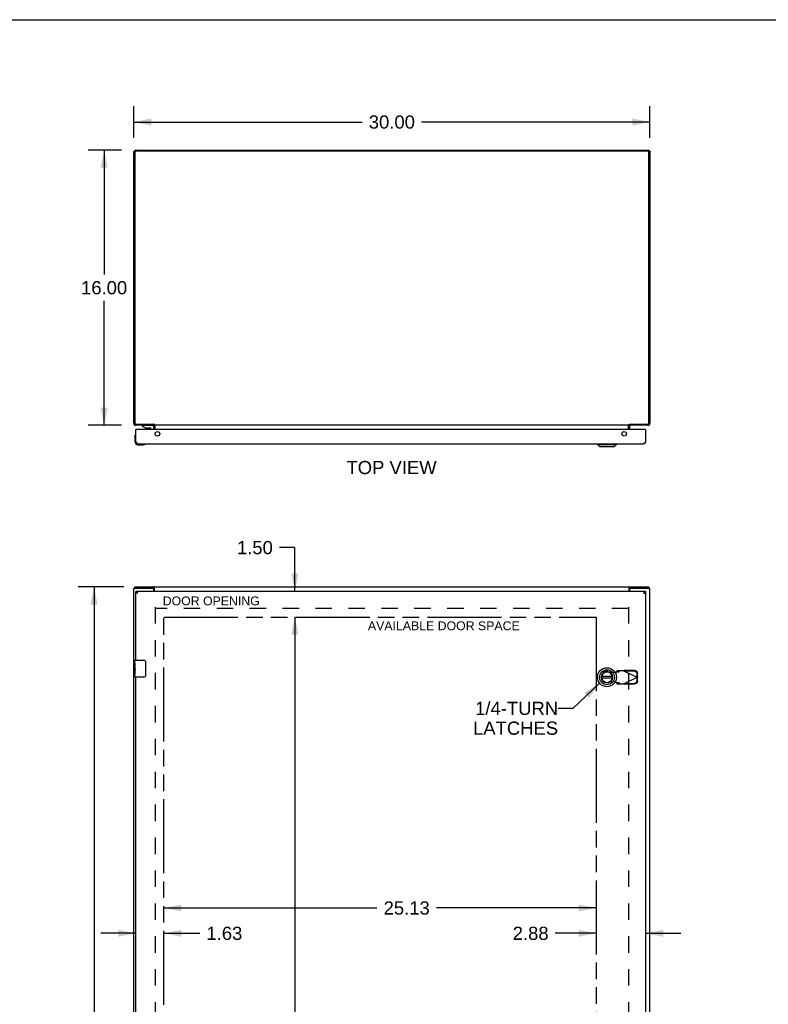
# Model space of a CAD drawing. Header units: inches. Extents: x 0 to 174, y 0 to 113.
# Tile 3 of 5: x 44 to 87, y 55 to 113. Entities that reach past the tile are written whole.
import ezdxf

# ---------------------------------------------------------------- set-up
doc = ezdxf.new("R2010")
doc.units = ezdxf.units.IN
doc.header["$LTSCALE"] = 9.570866
doc.header["$MEASUREMENT"] = 0
doc.linetypes.add('HIDDEN', pattern=[0.2, 0.1, -0.1])
doc.linetypes.add('PHANTOM', pattern=[0.8, 0.45, -0.05, 0.1, -0.05, 0.1, -0.05])
doc.layers.get('0').update_dxf_attribs({"linetype": 'CONTINUOUS'})
for name, color, linetype in [('02___PRT_ALL_AXES', 7, 'CONTINUOUS'), ('1-4_TURN_RH_OVER_24', 7, 'CONTINUOUS'), ('AVAILABLE_DOOR_SPACE', 7, 'CONTINUOUS'), ('DEFAULT_2', 8, 'HIDDEN'), ('DIMENSIONS', 7, 'CONTINUOUS')]:
    doc.layers.add(name, color=color, linetype=linetype)
doc.styles.get("Standard").update_dxf_attribs({"font": 'arial.ttf'})
doc.dimstyles.new('DIMSTYLE_1', dxfattribs={"dimtxt": 0.767717, "dimasz": 1.023622, "dimexe": 0.09, "dimexo": 0.07, "dimgap": 0.0375, "dimtad": 0, "dimtih": 1, "dimtoh": 1, "dimzin": 4, "dimdsep": 46, "dimtxsty": 'Standard', "dimblk": '_FILLED', "dimblk1": '_FILLED', "dimblk2": '_FILLED', "dimcen": 0.09, "dimazin": 1, "dimtfac": 1, "dimtdec": 3, "dimtofl": 0, "dimtmove": 0, "dimatfit": 3, "dimldrblk": '_FILLED', "dimfxl": 0, "dimtolj": 1, "dimtzin": 4, "dimarcsym": 0})
doc.dimstyles.get("Standard").update_dxf_attribs({"dimtxt": 0.870079, "dimasz": 1.023622, "dimexe": 0.09, "dimexo": 0.07, "dimgap": 0.09, "dimtad": 0, "dimtih": 1, "dimtoh": 1, "dimdec": 3, "dimzin": 4, "dimdsep": 46, "dimtxsty": 'Standard', "dimblk": '_FILLED', "dimblk1": '_FILLED', "dimblk2": '_FILLED', "dimcen": 0.09, "dimadec": 3, "dimazin": 1, "dimtp": 0.001, "dimtm": 0.001, "dimtfac": 1, "dimtdec": 3, "dimtofl": 0, "dimtmove": 0, "dimatfit": 3, "dimldrblk": '_FILLED', "dimfxl": 0, "dimtolj": 1, "dimtzin": 4, "dimarcsym": 0})

# ---------------------------------------------------------------- blocks, each defined once
blk = doc.blocks.new('_FILLED')
at = {"color": 0, "linetype": 'ByBlock'}
blk.add_solid([(0, 0), (-1, 0.2), (-1, -0.2)], dxfattribs=at)
blk = doc.blocks.new('*D1')
at = {"layer": 'DIMENSIONS', "color": 2, "linetype": 'Continuous'}
for p, q in [((50.131, 105.726), (50.131, 107.568)), ((80.131, 105.726), (80.131, 107.568)), ((50.131, 106.647), (63.406, 106.647)), ((80.131, 106.647), (66.856, 106.647))]:
    blk.add_line(p, q, dxfattribs=at)
at = {"layer": 'DIMENSIONS', "color": 2, "linetype": 'Continuous', "xscale": 1.0236220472, "yscale": 1.0236220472, "zscale": 1.0236220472, "rotation": 180}
blk.add_blockref('_FILLED', (50.131, 106.647), dxfattribs=at)
at = {"layer": 'DIMENSIONS', "color": 2, "linetype": 'Continuous', "xscale": 1.0236220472, "yscale": 1.0236220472, "zscale": 1.0236220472}
blk.add_blockref('_FILLED', (80.131, 106.647), dxfattribs=at)
at = {"layer": 'DIMENSIONS', "color": 2, "linetype": 'Continuous', "insert": (65.131, 107.031), "char_height": 0.7677, "width": 2.68273, "attachment_point": 2, "line_spacing_factor": 0.9}
blk.add_mtext('30.00', dxfattribs=at)
blk = doc.blocks.new('*D2')
at = {"layer": 'DIMENSIONS', "color": 2, "linetype": 'Continuous'}
for p, q in [((49.557, 79.604), (46.901, 79.604)), ((47.822, 79.604), (47.822, 44.371)), ((47.822, 7.604), (47.822, 42.836)), ((49.557, 7.604), (46.901, 7.604))]:
    blk.add_line(p, q, dxfattribs=at)
at = {"layer": 'DIMENSIONS', "color": 2, "linetype": 'Continuous', "xscale": 1.0236220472, "yscale": 1.0236220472, "zscale": 1.0236220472}
for p, rotation in [((47.822, 79.604), 90), ((47.822, 7.604), 270)]:
    blk.add_blockref('_FILLED', p, dxfattribs=dict(at, rotation=rotation))
at = {"layer": 'DIMENSIONS', "color": 2, "linetype": 'Continuous', "insert": (47.822, 43.988), "char_height": 0.7677, "width": 2.68273, "attachment_point": 2, "line_spacing_factor": 0.9}
blk.add_mtext('72.00', dxfattribs=at)
blk = doc.blocks.new('*D3')
at = {"layer": 'DIMENSIONS', "color": 2, "linetype": 'Continuous'}
for p, q in [((49.414, 105.009), (47.487, 105.009)), ((48.409, 105.009), (48.409, 97.777)), ((48.409, 89.009), (48.409, 96.241)), ((49.414, 89.009), (47.487, 89.009))]:
    blk.add_line(p, q, dxfattribs=at)
at = {"layer": 'DIMENSIONS', "color": 2, "linetype": 'Continuous', "xscale": 1.0236220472, "yscale": 1.0236220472, "zscale": 1.0236220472}
for p, rotation in [((48.409, 105.009), 90), ((48.409, 89.009), 270)]:
    blk.add_blockref('_FILLED', p, dxfattribs=dict(at, rotation=rotation))
at = {"layer": 'DIMENSIONS', "color": 2, "linetype": 'Continuous', "insert": (48.409, 97.393), "char_height": 0.7677, "width": 2.68273, "attachment_point": 2, "line_spacing_factor": 0.9}
blk.add_mtext('16.00', dxfattribs=at)
blk = doc.blocks.new('*D7')
at = {"layer": 'DIMENSIONS', "color": 2, "linetype": 'Continuous'}
for p, q in [((50.256, 59.461), (48.209, 59.461)), ((51.881, 59.461), (53.971, 59.461))]:
    blk.add_line(p, q, dxfattribs=at)
at = {"layer": 'DIMENSIONS', "color": 2, "linetype": 'Continuous', "xscale": 1.0236220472, "yscale": 1.0236220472, "zscale": 1.0236220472}
blk.add_blockref('_FILLED', (50.256, 59.461), dxfattribs=at)
at = {"layer": 'DIMENSIONS', "color": 2, "linetype": 'Continuous', "xscale": 1.0236220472, "yscale": 1.0236220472, "zscale": 1.0236220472, "rotation": 180}
blk.add_blockref('_FILLED', (51.881, 59.461), dxfattribs=at)
at = {"layer": 'DIMENSIONS', "color": 2, "linetype": 'Continuous', "insert": (54.355, 59.844), "char_height": 0.7677, "width": 2.08625, "attachment_point": 1, "line_spacing_factor": 0.9}
blk.add_mtext('1.63', dxfattribs=at)
blk = doc.blocks.new('*D8')
at = {"layer": 'DIMENSIONS', "color": 2, "linetype": 'Continuous'}
for p, q in [((51.881, 60.933), (64.267, 60.933)), ((77.006, 60.933), (67.718, 60.933))]:
    blk.add_line(p, q, dxfattribs=at)
at = {"layer": 'DIMENSIONS', "color": 2, "linetype": 'Continuous', "xscale": 1.0236220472, "yscale": 1.0236220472, "zscale": 1.0236220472, "rotation": 180}
blk.add_blockref('_FILLED', (51.881, 60.933), dxfattribs=at)
at = {"layer": 'DIMENSIONS', "color": 2, "linetype": 'Continuous', "xscale": 1.0236220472, "yscale": 1.0236220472, "zscale": 1.0236220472}
blk.add_blockref('_FILLED', (77.006, 60.933), dxfattribs=at)
at = {"layer": 'DIMENSIONS', "color": 2, "linetype": 'Continuous', "insert": (65.993, 61.317), "char_height": 0.7677, "width": 2.68273, "attachment_point": 2, "line_spacing_factor": 0.9}
blk.add_mtext('25.13', dxfattribs=at)
blk = doc.blocks.new('*D9')
at = {"layer": 'DIMENSIONS', "color": 2, "linetype": 'Continuous'}
for p, q in [((77.006, 59.461), (74.625, 59.461)), ((79.881, 59.461), (81.928, 59.461))]:
    blk.add_line(p, q, dxfattribs=at)
at = {"layer": 'DIMENSIONS', "color": 2, "linetype": 'Continuous', "xscale": 1.0236220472, "yscale": 1.0236220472, "zscale": 1.0236220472}
blk.add_blockref('_FILLED', (77.006, 59.461), dxfattribs=at)
at = {"layer": 'DIMENSIONS', "color": 2, "linetype": 'Continuous', "xscale": 1.0236220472, "yscale": 1.0236220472, "zscale": 1.0236220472, "rotation": 180}
blk.add_blockref('_FILLED', (79.881, 59.461), dxfattribs=at)
at = {"layer": 'DIMENSIONS', "color": 2, "linetype": 'Continuous', "insert": (74.241, 59.844), "char_height": 0.7677, "width": 2.08625, "attachment_point": 3, "line_spacing_factor": 0.9}
blk.add_mtext('2.88', dxfattribs=at)
blk = doc.blocks.new('*D10')
at = {"layer": 'DIMENSIONS', "color": 2, "linetype": 'Continuous'}
for p, q in [((59.495, 81.894), (58.599, 81.894)), ((59.495, 79.354), (59.495, 81.894)), ((59.495, 77.854), (59.495, 75.806))]:
    blk.add_line(p, q, dxfattribs=at)
at = {"layer": 'DIMENSIONS', "color": 2, "linetype": 'Continuous', "xscale": 1.0236220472, "yscale": 1.0236220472, "zscale": 1.0236220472}
for p, rotation in [((59.495, 79.354), 270), ((59.495, 77.854), 90)]:
    blk.add_blockref('_FILLED', p, dxfattribs=dict(at, rotation=rotation))
at = {"layer": 'DIMENSIONS', "color": 2, "linetype": 'Continuous', "insert": (58.215, 82.277), "char_height": 0.7677, "width": 2.08625, "attachment_point": 3, "line_spacing_factor": 0.9}
blk.add_mtext('1.50', dxfattribs=at)
blk = doc.blocks.new('*D11')
at = {"layer": 'DIMENSIONS', "color": 2, "linetype": 'Continuous'}
for p, q in [((59.495, 77.854), (59.495, 44.371)), ((59.495, 9.354), (59.495, 42.836)), ((58.573, 9.354), (62.155, 9.354))]:
    blk.add_line(p, q, dxfattribs=at)
at = {"layer": 'DIMENSIONS', "color": 2, "linetype": 'Continuous', "xscale": 1.0236220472, "yscale": 1.0236220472, "zscale": 1.0236220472}
for p, rotation in [((59.495, 77.854), 90), ((59.495, 9.354), 270)]:
    blk.add_blockref('_FILLED', p, dxfattribs=dict(at, rotation=rotation))
at = {"layer": 'DIMENSIONS', "color": 2, "linetype": 'Continuous', "insert": (59.495, 43.988), "char_height": 0.7677, "width": 2.68273, "attachment_point": 2, "line_spacing_factor": 0.9}
blk.add_mtext('68.50', dxfattribs=at)

msp = doc.modelspace()

# ---------------------------------------------------------------- linework, layer by layer
at = {"color": 7, "linetype": 'Continuous'}
for p, q in [((0, 112.598), (174.016, 112.598)), ((80.056, 104.94), (80.056, 105.009)), ((80.056, 104.972), (80.131, 104.972)), ((50.63, 89.004), (50.63, 88.965)), ((51.22, 89.004), (50.63, 89.004)), ((50.63, 88.965), (50.806, 88.866)), ((50.806, 88.866), (51.083, 88.866)), ((50.835, 89.009), (50.834, 89.004)), ((50.894, 88.85), (51.034, 88.85)), ((51.094, 89.009), (51.094, 89.004)), ((51.114, 88.835), (51.114, 88.761)), ((51.299, 88.761), (51.299, 88.925)), ((51.306, 89.072), (51.306, 89.009)), ((51.323, 89.057), (51.306, 89.031)), ((51.381, 88.761), (51.381, 88.967)), ((78.881, 88.761), (78.881, 88.967)), ((78.939, 89.057), (78.956, 89.031)), ((78.956, 89.072), (78.956, 89.009)), ((50.196, 88.365), (50.199, 88.403)), ((50.196, 88.365), (50.196, 88.076)), ((50.243, 88.501), (50.242, 88.501)), ((50.271, 88.761), (50.256, 88.761)), ((79.866, 88.761), (79.881, 88.761)), ((50.396, 87.876), (50.685, 87.876)), ((50.814, 87.921), (50.818, 87.922)), ((50.818, 87.922), (50.819, 87.922)), ((77.08, 87.897), (77.08, 87.936)), ((77.08, 87.897), (78.182, 87.897)), ((77.198, 87.779), (77.08, 87.897)), ((77.198, 87.779), (78.064, 87.779)), ((78.064, 87.779), (78.182, 87.897)), ((78.182, 87.897), (78.182, 87.936)), ((50.194, 79.529), (50.194, 79.604)), ((51.308, 79.529), (51.308, 79.604)), ((78.954, 79.529), (78.954, 79.604)), ((80.068, 79.529), (80.068, 79.604)), ((50.256, 79.354), (50.256, 79.279)), ((51.246, 79.529), (51.308, 79.529)), ((78.954, 79.529), (79.016, 79.529)), ((79.881, 79.354), (79.881, 79.279)), ((50.211, 75.354), (50.721, 75.354)), ((50.821, 75.254), (50.821, 74.454)), ((50.196, 74.738), (50.196, 74.772)), ((50.196, 74.369), (50.196, 74.508)), ((50.721, 74.354), (50.211, 74.354)), ((77.943, 74.393), (77.318, 74.393)), ((77.318, 74.314), (77.943, 74.314))]:
    msp.add_line(p, q, dxfattribs=at)
at = {"color": 3, "linetype": 'Continuous'}
for p, q in [((50.131, 89.126), (50.131, 104.873)), ((50.194, 104.916), (50.194, 89.152)), ((80.038, 104.946), (50.224, 104.946)), ((50.267, 105.009), (80.056, 105.009)), ((80.068, 89.152), (80.068, 104.916)), ((80.131, 104.972), (80.131, 89.126)), ((51.306, 89.009), (50.248, 89.009)), ((50.274, 89.072), (51.308, 89.072)), ((51.306, 88.761), (51.306, 88.967)), ((51.31, 89.07), (51.308, 89.072)), ((51.312, 89.068), (51.31, 89.07)), ((51.315, 89.065), (51.312, 89.068)), ((51.333, 89.009), (51.333, 89.047)), ((78.929, 89.009), (51.333, 89.009)), ((51.383, 88.761), (51.383, 89.002)), ((78.879, 88.761), (78.879, 89.002)), ((78.929, 89.009), (78.929, 89.047)), ((78.94, 89.059), (78.947, 89.065)), ((78.947, 89.065), (78.95, 89.068)), ((78.95, 89.068), (78.952, 89.07)), ((78.952, 89.07), (78.954, 89.072)), ((78.954, 89.072), (79.988, 89.072)), ((80.014, 89.009), (78.956, 89.009)), ((78.956, 88.761), (78.956, 88.967)), ((50.256, 88.053), (50.256, 88.761)), ((79.866, 88.761), (50.271, 88.761)), ((79.881, 88.761), (79.881, 88.053)), ((50.27, 88.03), (50.266, 88.038)), ((50.275, 88.023), (50.27, 88.03)), ((50.373, 87.936), (79.764, 87.936)), ((79.874, 88.042), (79.869, 88.034)), ((79.881, 88.053), (79.874, 88.042)), ((50.194, 79.604), (80.068, 79.604)), ((50.131, 7.679), (50.131, 79.529)), ((50.131, 79.529), (51.246, 79.529)), ((50.256, 79.354), (79.881, 79.354)), ((50.256, 75.354), (50.256, 79.279)), ((50.325, 79.248), (50.318, 79.25)), ((50.331, 79.246), (50.325, 79.248)), ((50.338, 79.245), (50.331, 79.246)), ((50.345, 79.243), (50.338, 79.245)), ((50.355, 79.241), (50.345, 79.243)), ((50.358, 79.26), (50.353, 79.267)), ((50.373, 79.237), (50.355, 79.241)), ((50.363, 79.252), (50.358, 79.26)), ((50.373, 79.237), (50.363, 79.252)), ((51.306, 79.354), (51.306, 79.469)), ((51.333, 79.354), (51.333, 79.573)), ((78.929, 79.354), (78.929, 79.573)), ((78.956, 79.354), (78.956, 79.469)), ((79.016, 79.529), (80.131, 79.529)), ((79.774, 79.252), (79.764, 79.237)), ((79.764, 79.237), (79.788, 79.242)), ((79.778, 79.26), (79.774, 79.252)), ((79.788, 79.242), (79.799, 79.245)), ((79.799, 79.245), (79.805, 79.246)), ((79.805, 79.246), (79.812, 79.248)), ((79.812, 79.248), (79.818, 79.25)), ((79.818, 79.25), (79.824, 79.251)), ((79.881, 79.279), (79.881, 7.929)), ((80.131, 7.679), (80.131, 79.529)), ((50.256, 54.52), (50.256, 74.354))]:
    msp.add_line(p, q, dxfattribs=at)
for points in [[(51.287, 89.002), (51.287, 89.002), (51.288, 89.002), (51.289, 89.002), (51.29, 89.002), (51.291, 89.002), (51.292, 89.003), (51.293, 89.003), (51.295, 89.004), (51.297, 89.006)], [(51.297, 89.006), (51.299, 89.007), (51.3, 89.007), (51.302, 89.008), (51.303, 89.009), (51.305, 89.009), (51.306, 89.009)], [(51.333, 89.047), (51.332, 89.048), (51.33, 89.05), (51.329, 89.051), (51.328, 89.053), (51.326, 89.054), (51.325, 89.055), (51.324, 89.057), (51.322, 89.058), (51.321, 89.059), (51.315, 89.065)], [(51.376, 89.002), (51.374, 89.003), (51.373, 89.004), (51.372, 89.004), (51.37, 89.005), (51.369, 89.006), (51.368, 89.006), (51.366, 89.007), (51.365, 89.008)], [(51.383, 89.002), (51.382, 89.002), (51.381, 89.002), (51.38, 89.002), (51.378, 89.002), (51.377, 89.002), (51.376, 89.002)], [(78.879, 89.002), (78.88, 89.002), (78.881, 89.002), (78.882, 89.002), (78.883, 89.002), (78.885, 89.002), (78.886, 89.002)], [(78.886, 89.002), (78.887, 89.003), (78.889, 89.004), (78.89, 89.004), (78.891, 89.005), (78.893, 89.006), (78.894, 89.006), (78.895, 89.007), (78.897, 89.008)], [(78.929, 89.047), (78.93, 89.048), (78.931, 89.05), (78.933, 89.051), (78.934, 89.053), (78.935, 89.054), (78.937, 89.055), (78.938, 89.057), (78.939, 89.058), (78.94, 89.059)], [(78.967, 89.004), (78.964, 89.006), (78.963, 89.007), (78.961, 89.007), (78.96, 89.008), (78.958, 89.009), (78.957, 89.009), (78.956, 89.009)], [(78.975, 89.002), (78.974, 89.002), (78.974, 89.002), (78.973, 89.002), (78.972, 89.002), (78.971, 89.002), (78.97, 89.003), (78.968, 89.003), (78.967, 89.004)], [(50.266, 88.038), (50.258, 88.049), (50.256, 88.053)], [(50.373, 87.936), (50.37, 87.936), (50.368, 87.936), (50.366, 87.937), (50.363, 87.937), (50.361, 87.938), (50.358, 87.938), (50.356, 87.939), (50.353, 87.94), (50.351, 87.941), (50.348, 87.942), (50.346, 87.944), (50.344, 87.945), (50.341, 87.946), (50.339, 87.948), (50.336, 87.95), (50.334, 87.952), (50.331, 87.954), (50.329, 87.956), (50.327, 87.958), (50.324, 87.96), (50.322, 87.963), (50.319, 87.965), (50.317, 87.968), (50.314, 87.97), (50.312, 87.973), (50.309, 87.976), (50.307, 87.979), (50.305, 87.982), (50.302, 87.985), (50.3, 87.988), (50.297, 87.991), (50.295, 87.995), (50.292, 87.998), (50.29, 88.001), (50.288, 88.005), (50.285, 88.008), (50.283, 88.012), (50.28, 88.015), (50.278, 88.019), (50.275, 88.023)], [(79.869, 88.034), (79.864, 88.026), (79.861, 88.023), (79.859, 88.019), (79.856, 88.015), (79.854, 88.012), (79.852, 88.008), (79.849, 88.005), (79.847, 88.001), (79.844, 87.998), (79.842, 87.995), (79.839, 87.991), (79.837, 87.988), (79.835, 87.985), (79.832, 87.982), (79.83, 87.979), (79.827, 87.976), (79.825, 87.973), (79.822, 87.97), (79.82, 87.968), (79.817, 87.965), (79.815, 87.963), (79.813, 87.96), (79.81, 87.958), (79.808, 87.956), (79.805, 87.954), (79.803, 87.952), (79.8, 87.95), (79.798, 87.948), (79.796, 87.946), (79.793, 87.945), (79.791, 87.944), (79.788, 87.942), (79.786, 87.941), (79.783, 87.94), (79.781, 87.939), (79.778, 87.938), (79.776, 87.938), (79.774, 87.937), (79.771, 87.937), (79.769, 87.936), (79.766, 87.936), (79.764, 87.936)], [(51.333, 79.573), (51.332, 79.574), (51.33, 79.576), (51.329, 79.578), (51.328, 79.58), (51.326, 79.583), (51.325, 79.585), (51.324, 79.587), (51.322, 79.59), (51.321, 79.592), (51.32, 79.594), (51.319, 79.596), (51.318, 79.597), (51.316, 79.599), (51.315, 79.601), (51.313, 79.602), (51.312, 79.603), (51.311, 79.603), (51.31, 79.603), (51.309, 79.604), (51.308, 79.604)], [(78.929, 79.573), (78.93, 79.574), (78.931, 79.576), (78.933, 79.578), (78.934, 79.58), (78.935, 79.583), (78.937, 79.585), (78.938, 79.587), (78.939, 79.59), (78.94, 79.592), (78.942, 79.594), (78.943, 79.596), (78.944, 79.597), (78.946, 79.599), (78.947, 79.601), (78.948, 79.602), (78.95, 79.603), (78.951, 79.603), (78.952, 79.603), (78.953, 79.604), (78.954, 79.604)], [(50.353, 79.267), (50.351, 79.271), (50.348, 79.274), (50.346, 79.278), (50.344, 79.281), (50.341, 79.285), (50.339, 79.288), (50.336, 79.292), (50.334, 79.295), (50.331, 79.298), (50.329, 79.302), (50.327, 79.305), (50.324, 79.308), (50.322, 79.311), (50.319, 79.314), (50.317, 79.317), (50.314, 79.319), (50.312, 79.322), (50.309, 79.325), (50.307, 79.327), (50.305, 79.33), (50.302, 79.332), (50.3, 79.334), (50.297, 79.336), (50.295, 79.338), (50.292, 79.34), (50.29, 79.342), (50.288, 79.343), (50.285, 79.345), (50.283, 79.346), (50.28, 79.348), (50.278, 79.349), (50.275, 79.35), (50.273, 79.351), (50.27, 79.351), (50.268, 79.352), (50.266, 79.353), (50.263, 79.353), (50.261, 79.353), (50.258, 79.354), (50.256, 79.354)], [(50.318, 79.25), (50.312, 79.251), (50.309, 79.252), (50.306, 79.253), (50.303, 79.254), (50.301, 79.254), (50.298, 79.255), (50.295, 79.256), (50.293, 79.257), (50.29, 79.258), (50.288, 79.259), (50.285, 79.259), (50.283, 79.26), (50.281, 79.261), (50.279, 79.262), (50.277, 79.263), (50.275, 79.263), (50.273, 79.264), (50.271, 79.265), (50.269, 79.266), (50.268, 79.267), (50.266, 79.267), (50.265, 79.268), (50.263, 79.269), (50.262, 79.27), (50.261, 79.271), (50.26, 79.271), (50.259, 79.272), (50.258, 79.273), (50.258, 79.274), (50.257, 79.275), (50.257, 79.275), (50.256, 79.276), (50.256, 79.277), (50.256, 79.278), (50.256, 79.279)], [(79.881, 79.354), (79.878, 79.354), (79.876, 79.353), (79.874, 79.353), (79.871, 79.353), (79.869, 79.352), (79.866, 79.351), (79.864, 79.351), (79.861, 79.35), (79.859, 79.349), (79.856, 79.348), (79.854, 79.346), (79.852, 79.345), (79.849, 79.343), (79.847, 79.342), (79.844, 79.34), (79.842, 79.338), (79.839, 79.336), (79.837, 79.334), (79.835, 79.332), (79.832, 79.33), (79.83, 79.327), (79.827, 79.325), (79.825, 79.322), (79.822, 79.319), (79.82, 79.317), (79.817, 79.314), (79.815, 79.311), (79.813, 79.308), (79.81, 79.305), (79.808, 79.302), (79.805, 79.298), (79.803, 79.295), (79.8, 79.292), (79.798, 79.288), (79.796, 79.285), (79.793, 79.281), (79.791, 79.278), (79.788, 79.274), (79.786, 79.271), (79.783, 79.267), (79.778, 79.26)], [(79.824, 79.251), (79.827, 79.252), (79.83, 79.253), (79.833, 79.254), (79.836, 79.254), (79.839, 79.255), (79.841, 79.256), (79.844, 79.257), (79.847, 79.258), (79.849, 79.259), (79.851, 79.259), (79.854, 79.26), (79.856, 79.261), (79.858, 79.262), (79.86, 79.263), (79.862, 79.263), (79.864, 79.264), (79.866, 79.265), (79.867, 79.266), (79.869, 79.267), (79.871, 79.267), (79.872, 79.268), (79.873, 79.269), (79.874, 79.27), (79.876, 79.271), (79.877, 79.271), (79.877, 79.272), (79.878, 79.273), (79.879, 79.274), (79.88, 79.275), (79.88, 79.275), (79.88, 79.276), (79.881, 79.277), (79.881, 79.278), (79.881, 79.279)]]:
    msp.add_lwpolyline(points, dxfattribs=at)
at = {"color": 7, "linetype": 'Continuous'}
for points in [[(50.242, 88.501), (50.242, 88.499), (50.242, 88.498), (50.241, 88.494)], [(50.819, 87.922), (50.821, 87.923), (50.821, 87.923)], [(50.331, 79.259), (50.329, 79.26), (50.327, 79.261), (50.324, 79.262), (50.322, 79.263), (50.319, 79.264), (50.317, 79.265), (50.314, 79.266), (50.312, 79.267), (50.309, 79.268), (50.307, 79.269), (50.305, 79.27), (50.302, 79.271), (50.3, 79.272), (50.297, 79.272), (50.295, 79.273), (50.292, 79.274), (50.29, 79.274), (50.288, 79.275), (50.285, 79.276), (50.283, 79.276), (50.28, 79.276), (50.278, 79.277), (50.275, 79.277), (50.273, 79.278), (50.27, 79.278), (50.268, 79.278), (50.266, 79.278), (50.263, 79.279), (50.261, 79.279), (50.258, 79.279), (50.256, 79.279)], [(51.319, 79.522), (51.317, 79.524), (51.316, 79.525), (51.314, 79.526), (51.313, 79.527), (51.312, 79.527), (51.311, 79.528), (51.31, 79.528), (51.309, 79.529), (51.308, 79.529)], [(51.333, 79.518), (51.332, 79.517), (51.331, 79.517), (51.33, 79.517), (51.329, 79.517), (51.327, 79.517), (51.326, 79.518), (51.325, 79.518), (51.324, 79.519), (51.322, 79.52), (51.321, 79.52), (51.32, 79.521), (51.319, 79.522)], [(78.929, 79.518), (78.93, 79.517), (78.931, 79.517), (78.932, 79.517), (78.933, 79.517), (78.934, 79.517), (78.936, 79.518), (78.937, 79.518), (78.938, 79.519), (78.939, 79.52), (78.94, 79.52), (78.942, 79.521), (78.943, 79.522), (78.945, 79.524)], [(78.945, 79.524), (78.946, 79.525), (78.947, 79.526), (78.948, 79.527), (78.95, 79.527), (78.951, 79.528), (78.952, 79.528), (78.953, 79.529), (78.954, 79.529)], [(79.881, 79.279), (79.878, 79.279), (79.876, 79.279), (79.874, 79.279), (79.871, 79.278), (79.869, 79.278), (79.866, 79.278), (79.864, 79.278), (79.861, 79.277), (79.859, 79.277), (79.856, 79.276), (79.854, 79.276), (79.852, 79.276), (79.849, 79.275), (79.847, 79.274), (79.844, 79.274), (79.842, 79.273), (79.839, 79.272), (79.837, 79.272), (79.835, 79.271), (79.832, 79.27), (79.83, 79.269), (79.827, 79.268), (79.825, 79.267), (79.822, 79.266), (79.82, 79.265), (79.817, 79.264), (79.815, 79.263), (79.813, 79.262), (79.81, 79.261), (79.808, 79.26), (79.806, 79.259)], [(50.814, 75.29), (50.816, 75.284), (50.818, 75.278), (50.819, 75.272), (50.82, 75.266), (50.821, 75.26), (50.821, 75.254)], [(50.821, 74.454), (50.821, 74.447), (50.82, 74.441), (50.819, 74.435), (50.818, 74.429), (50.816, 74.423), (50.814, 74.418)]]:
    msp.add_lwpolyline(points, dxfattribs=at)
at = {"color": 3, "linetype": 'Continuous'}
for centre in [(51.506, 88.511), (78.631, 88.511)]:
    msp.add_circle(centre, 0.133, dxfattribs=at)
at = {"color": 7, "linetype": 'Continuous'}
for radius in [0.551, 0.433, 0.329, 0.317]:
    msp.add_circle((77.631, 74.354), radius, dxfattribs=at)
at = {"color": 3, "linetype": 'Continuous'}
for centre, radius, start, end in [((50.267, 104.873), 0.136, 90, 180), ((50.224, 104.916), 0.03, 90, 180), ((80.038, 104.916), 0.03, 0, 90), ((50.248, 89.126), 0.117, 180, 270), ((50.274, 89.152), 0.08, 180, 270), ((51.264, 88.967), 0.042, 0, 90), ((78.998, 88.967), 0.042, 90, 180), ((79.988, 89.152), 0.08, 270, 360), ((80.014, 89.126), 0.117, 270, 360), ((50.271, 88.746), 0.015, 90, 180), ((79.866, 88.746), 0.015, 0, 90), ((50.373, 88.053), 0.117, 180, 270), ((79.764, 88.053), 0.117, 270, 360), ((51.246, 79.469), 0.06, 0, 90), ((79.016, 79.469), 0.06, 90, 180)]:
    msp.add_arc(centre, radius, start, end, dxfattribs=at)
at = {"color": 7, "linetype": 'Continuous'}
for centre, radius, start, end in [((50.894, 88.94), 0.09, 235.3566, 270), ((51.034, 88.94), 0.09, 270, 304.1344), ((51.083, 88.835), 0.031, 0, 90), ((51.22, 88.925), 0.079, 0, 90), ((51.264, 88.967), 0.117, 0, 17.706), ((78.998, 88.967), 0.117, 162.294, 180), ((50.446, 88.365), 0.25, 149.1101, 180), ((50.244, 88.486), 0.015, 96.3796, 149.1101), ((50.241, 88.486), 0.015, 0, 83.6204), ((50.396, 88.076), 0.2, 180, 270), ((50.685, 88.126), 0.25, 270, 300.8899), ((50.806, 87.921), 0.015, 6.3796, 90), ((50.806, 87.924), 0.015, 300.8899, 353.6204), ((50.211, 75.339), 0.015, 90, 180), ((50.721, 75.254), 0.1, 21.1999, 90), ((77.631, 74.354), 0.315, 10.0787, 349.9213), ((50.211, 74.369), 0.015, 180, 270), ((50.721, 74.454), 0.1, 270, 338.7946)]:
    msp.add_arc(centre, radius, start, end, dxfattribs=at)
at = {"layer": '02___PRT_ALL_AXES', "color": 7, "linetype": 'Continuous'}
for p, q in [((50.196, 75.195), (50.196, 75.339)), ((50.196, 74.939), (50.196, 75.192)), ((50.205, 75.137), (50.196, 75.137)), ((50.206, 74.969), (50.206, 75.126)), ((50.196, 74.969), (50.206, 74.969)), ((50.196, 74.369), (50.196, 74.936)), ((50.199, 74.906), (50.196, 74.906)), ((50.196, 74.774), (50.205, 74.774)), ((50.196, 74.738), (50.206, 74.738)), ((50.196, 74.675), (50.206, 74.675)), ((50.196, 74.508), (50.206, 74.508)), ((50.206, 74.785), (50.206, 74.838)), ((50.206, 74.508), (50.206, 74.738))]:
    msp.add_line(p, q, dxfattribs=at)
for points in [[(50.196, 75.195), (50.196, 75.191), (50.197, 75.187), (50.197, 75.182), (50.199, 75.176), (50.2, 75.169), (50.201, 75.161), (50.203, 75.153), (50.204, 75.144), (50.205, 75.135), (50.206, 75.126)], [(50.196, 74.939), (50.196, 74.932), (50.197, 74.924), (50.197, 74.916), (50.199, 74.907), (50.201, 74.889)], [(50.201, 74.889), (50.202, 74.88), (50.203, 74.871), (50.204, 74.862), (50.205, 74.854), (50.205, 74.846), (50.206, 74.838)], [(50.206, 74.785), (50.205, 74.779), (50.205, 74.773), (50.204, 74.767), (50.204, 74.761), (50.203, 74.755), (50.203, 74.749)]]:
    msp.add_lwpolyline(points, dxfattribs=at)
for start, end in [(180, 180.5228), (185.4261, 188.5847), (190.4438, 193.087)]:
    msp.add_arc((50.396, 88.076), 0.2, start, end, dxfattribs=at)
msp.add_ellipse((50.396, 74.772), major_axis=(0.2, 0), ratio=0.432808, start_param=3.141593, end_param=3.403409, dxfattribs=at)
at = {"layer": 'AVAILABLE_DOOR_SPACE', "color": 40, "linetype": 'PHANTOM'}
for p, q in [((51.881, 9.354), (51.881, 77.854)), ((51.881, 77.854), (77.006, 77.854)), ((77.006, 77.854), (77.006, 9.354))]:
    msp.add_line(p, q, dxfattribs=at)
at = {"layer": 'DEFAULT_2', "color": 8, "linetype": 'HIDDEN'}
for p, q in [((51.381, 78.429), (51.381, 8.779)), ((78.879, 78.354), (51.383, 78.354)), ((78.881, 78.429), (78.881, 8.779)), ((77.691, 74.683), (77.985, 74.629)), ((77.985, 74.629), (78.182, 74.667)), ((78.182, 74.667), (78.214, 74.669)), ((78.228, 74.728), (78.186, 74.682)), ((78.186, 74.682), (78.341, 74.682)), ((78.601, 74.728), (78.228, 74.728)), ((78.341, 74.682), (78.383, 74.728)), ((78.601, 74.728), (79.389, 74.354)), ((78.63, 74.714), (78.649, 74.756)), ((79.22, 74.704), (78.63, 74.714)), ((79.24, 74.746), (78.649, 74.756)), ((79.382, 74.357), (79.379, 74.55)), ((79.402, 74.398), (79.399, 74.591)), ((77.985, 74.078), (77.691, 74.024)), ((78.182, 74.04), (77.985, 74.078)), ((78.341, 74.026), (78.186, 74.026)), ((78.186, 74.026), (78.228, 73.98)), ((78.228, 73.98), (78.601, 73.98)), ((78.383, 73.98), (78.341, 74.026)), ((78.601, 73.98), (79.389, 74.354)), ((78.617, 73.97), (78.601, 73.98)), ((78.63, 73.993), (79.22, 74.003)), ((78.649, 73.952), (78.63, 73.993)), ((78.649, 73.952), (79.24, 73.962)), ((79.379, 74.158), (79.382, 74.351)), ((79.402, 74.398), (79.382, 74.357)), ((79.382, 74.351), (79.402, 74.309)), ((79.393, 74.369), (79.389, 74.354)), ((79.389, 74.354), (79.393, 74.339)), ((79.398, 74.384), (79.393, 74.369)), ((79.393, 74.339), (79.398, 74.324)), ((79.402, 74.398), (79.398, 74.384)), ((79.398, 74.324), (79.402, 74.309)), ((79.399, 74.116), (79.402, 74.309))]:
    msp.add_line(p, q, dxfattribs=at)
for points in [[(78.186, 74.682), (78.186, 74.679), (78.185, 74.677), (78.185, 74.674), (78.184, 74.672), (78.183, 74.67), (78.182, 74.667)], [(78.214, 74.669), (78.23, 74.67), (78.245, 74.671), (78.259, 74.672), (78.273, 74.673), (78.286, 74.674), (78.298, 74.675), (78.308, 74.676), (78.318, 74.677), (78.326, 74.679), (78.332, 74.68), (78.337, 74.681), (78.341, 74.682)], [(78.601, 74.728), (78.617, 74.737), (78.625, 74.742), (78.633, 74.747), (78.641, 74.751), (78.649, 74.756)], [(79.379, 74.55), (79.378, 74.565), (79.375, 74.579), (79.371, 74.594), (79.366, 74.608), (79.359, 74.622), (79.351, 74.635), (79.342, 74.647), (79.331, 74.658), (79.32, 74.668), (79.307, 74.677), (79.294, 74.685), (79.28, 74.692), (79.266, 74.697), (79.251, 74.701), (79.235, 74.703), (79.22, 74.704)], [(79.24, 74.746), (79.255, 74.745), (79.27, 74.742), (79.285, 74.738), (79.3, 74.733), (79.314, 74.727), (79.327, 74.719), (79.34, 74.71), (79.351, 74.699), (79.362, 74.688), (79.371, 74.676), (79.379, 74.663), (79.386, 74.65), (79.391, 74.635), (79.395, 74.621), (79.398, 74.606), (79.399, 74.591)], [(78.182, 74.04), (78.183, 74.038), (78.184, 74.035), (78.185, 74.033), (78.185, 74.031), (78.186, 74.028), (78.186, 74.026)], [(78.341, 74.026), (78.337, 74.027), (78.332, 74.028), (78.326, 74.029), (78.318, 74.03), (78.308, 74.031), (78.298, 74.032), (78.286, 74.033), (78.273, 74.034), (78.259, 74.035), (78.245, 74.036), (78.23, 74.037), (78.214, 74.038), (78.182, 74.04)], [(78.649, 73.952), (78.641, 73.956), (78.633, 73.961), (78.625, 73.965), (78.617, 73.97)], [(79.22, 74.003), (79.235, 74.004), (79.251, 74.007), (79.266, 74.011), (79.28, 74.016), (79.294, 74.022), (79.307, 74.03), (79.32, 74.039), (79.331, 74.05), (79.342, 74.061), (79.351, 74.073), (79.359, 74.086), (79.366, 74.099), (79.371, 74.113), (79.375, 74.128), (79.378, 74.143), (79.379, 74.158)], [(79.399, 74.116), (79.398, 74.101), (79.395, 74.086), (79.391, 74.072), (79.386, 74.058), (79.379, 74.044), (79.371, 74.031), (79.362, 74.019), (79.351, 74.008), (79.34, 73.998), (79.327, 73.989), (79.314, 73.981), (79.3, 73.974), (79.285, 73.969), (79.27, 73.965), (79.255, 73.963), (79.24, 73.962)]]:
    msp.add_lwpolyline(points, dxfattribs=at)
msp.add_arc((77.631, 74.354), 0.335, 79.673, 280.327, dxfattribs=at)

# ---------------------------------------------------------------- texts
at = {"layer": '1-4_TURN_RH_OVER_24', "color": 2, "linetype": 'Continuous', "insert": (74.795, 72.928), "char_height": 0.7677, "width": 4.93736, "attachment_point": 3, "line_spacing_factor": 0.9}
msp.add_mtext('1/4-TURN\\PLATCHES', dxfattribs=at)
at = {"layer": 'DIMENSIONS', "color": 2, "linetype": 'Continuous', "attachment_point": 2, "line_spacing_factor": 0.9}
for s, insert, char_height, width in [('TOP VIEW', (65.114, 86.935), 0.7677, 5.23132), ('DOOR OPENING', (54.635, 79.05), 0.51181, 5.63182), ('AVAILABLE DOOR SPACE', (68.151, 77.602), 0.51181, 8.80353)]:
    msp.add_mtext(s, dxfattribs=dict(at, insert=insert, char_height=char_height, width=width))

# ---------------------------------------------------------------- dimensions: what is measured, and where the dimension line sits
at = {"layer": 'DIMENSIONS', "color": 2, "linetype": 'Continuous'}
for base, p1, p2, picture, middle in [((80.131, 106.647), (50.131, 107.638), (80.131, 107.638), '*D1', (65.129, 106.642)), ((79.880836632, 59.460621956), (77.005836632, 77.853710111), (79.880836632, 79.278710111), '*D9', (73.186627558, 59.456341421)), ((77.005836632, 60.933055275), (51.880836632, 77.853710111), (77.005836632, 77.853710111), '*D8', (65.982525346, 60.928776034))]:
    dim = msp.add_linear_dim(base=base, p1=p1, p2=p2, dimstyle='DIMSTYLE_1', dxfattribs=at)
    dim.commit()
    dim.dimension.update_dxf_attribs({"geometry": picture, "text_midpoint": middle, "dimtype": 160})
for base, p1, p2, angle, picture, middle in [((48.409, 89.009), (49.484, 105.009), (49.484, 89.009), 270, '*D3', (48.441, 97.005)), ((59.495, 77.854), (50.256, 79.354), (51.881, 77.854), 270, '*D10', (57.205, 81.889)), ((47.822, 7.604), (49.627, 79.604), (49.627, 7.604), 270, '*D2', (47.822, 43.599)), ((50.255836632, 59.460621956), (51.880836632, 77.853710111), (50.255836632, 79.278710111), 180, '*D7', (55.431368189, 59.456341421)), ((59.495, 9.354), (51.881, 77.854), (62.225, 9.354), 270, '*D11', (59.489, 43.599))]:
    dim = msp.add_linear_dim(base=base, p1=p1, p2=p2, angle=angle, dimstyle='DIMSTYLE_1', dxfattribs=at)
    dim.commit()
    dim.dimension.update_dxf_attribs({"geometry": picture, "text_midpoint": middle, "dimtype": 160})

# ---------------------------------------------------------------- leaders
at = {"layer": '1-4_TURN_RH_OVER_24', "color": 2, "linetype": 'Continuous', "annotation_type": 0, "has_hookline": 1, "hookline_direction": 1, "text_width": 4.812}
msp.add_leader([(77.204, 74.005), (75.648, 72.544), (74.795, 72.544)], dimstyle='Standard', override={"dimtad": 0}, dxfattribs=at)

doc.saveas('drawing.dxf')
